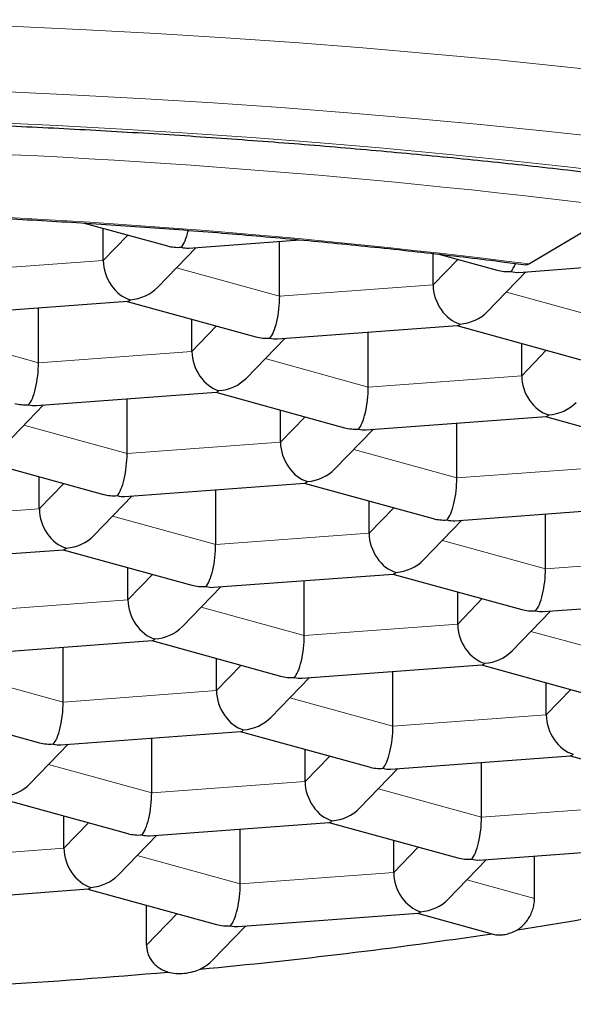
# Model space of a CAD drawing. Header units: millimetres. Extents: x 8 to 698, y 12 to 624.
# Tile 44 of 53: x 338.15 to 340.25, y 592.37 to 596.09. Entities that reach past the tile are written whole.
import ezdxf

# ---------------------------------------------------------------- set-up
doc = ezdxf.new("R2010")
doc.units = ezdxf.units.MM

msp = doc.modelspace()

# ---------------------------------------------------------------- linework, layer by layer
at = {"color": 7, "linetype": 'Continuous', "lineweight": 30}
for p, q in [((340.4395, 595.381), (340.0809, 595.1685)), ((338.399, 595.3227), (338.7128, 595.2363)), ((338.4708, 595.1813), (338.4708, 595.3029)), ((338.7942, 595.2284), (339.214, 595.2595)), ((339.1372, 595.0466), (339.1372, 595.2538)), ((338.6765, 595.0805), (338.8218, 595.2304)), ((339.7171, 595.0896), (339.7171, 595.2078)), ((339.7382, 595.2054), (339.9591, 595.1446)), ((340.0405, 595.1366), (340.7201, 595.187)), ((339.9228, 594.9888), (340.0681, 595.1387)), ((337.8827, 594.9768), (338.5623, 595.0271)), ((338.2257, 594.795), (338.2257, 595.0022)), ((338.5606, 595.027), (339.0476, 594.8929)), ((338.8056, 594.838), (338.8056, 594.9595)), ((339.129, 594.885), (339.8086, 594.9353)), ((339.8069, 594.9352), (340.2939, 594.8012)), ((339.0113, 594.7371), (339.1566, 594.887)), ((339.472, 594.7032), (339.472, 594.9104)), ((340.0519, 594.7462), (340.0519, 594.8678)), ((338.2176, 594.6334), (338.8971, 594.6837)), ((338.5606, 594.4516), (338.5606, 594.6588)), ((338.8954, 594.6836), (339.3824, 594.5496)), ((338.0999, 594.4855), (338.2451, 594.6354)), ((339.1404, 594.4946), (339.1404, 594.6162)), ((339.4638, 594.5416), (340.1434, 594.592)), ((340.1417, 594.5918), (340.6287, 594.4578)), ((339.3462, 594.3938), (339.4914, 594.5437)), ((339.8068, 594.3598), (339.8068, 594.567)), ((337.9839, 594.432), (338.471, 594.2979)), ((338.2289, 594.243), (338.2289, 594.3645)), ((338.5524, 594.29), (339.232, 594.3403)), ((339.2302, 594.3402), (339.7172, 594.2062)), ((338.4347, 594.1421), (338.58, 594.292)), ((338.8954, 594.1082), (338.8954, 594.3154)), ((339.4752, 594.1512), (339.4752, 594.2728)), ((339.7987, 594.1982), (340.4783, 594.2486)), ((340.1417, 594.0165), (340.1417, 594.2236)), ((339.681, 594.0504), (339.8263, 594.2003)), ((337.6409, 594.0384), (338.3205, 594.0887)), ((338.3188, 594.0886), (338.8058, 593.9546)), ((338.5638, 593.8996), (338.5638, 594.0212)), ((338.8872, 593.9466), (339.5668, 593.9969)), ((339.5651, 593.9968), (340.0521, 593.8628)), ((338.7695, 593.7987), (338.9148, 593.9486)), ((339.2302, 593.7648), (339.2302, 593.972)), ((339.8101, 593.8078), (339.8101, 593.9294)), ((340.1335, 593.8548), (340.8131, 593.9052)), ((340.0158, 593.707), (340.1611, 593.8569)), ((337.9757, 593.695), (338.6553, 593.7453)), ((338.6536, 593.7452), (339.1406, 593.6112)), ((338.3187, 593.5132), (338.3187, 593.7204)), ((338.8986, 593.5562), (338.8986, 593.6778)), ((339.222, 593.6032), (339.9016, 593.6536)), ((339.8999, 593.6534), (340.3869, 593.5194)), ((339.565, 593.4215), (339.565, 593.6286)), ((339.1043, 593.4554), (339.2496, 593.6053)), ((340.1449, 593.4644), (340.1449, 593.586)), ((337.7421, 593.4936), (338.2291, 593.3595)), ((338.3105, 593.3516), (338.9901, 593.4019)), ((338.9884, 593.4018), (339.4754, 593.2678)), ((338.1929, 593.2037), (338.3381, 593.3536)), ((338.6535, 593.1698), (338.6535, 593.377)), ((339.2334, 593.2128), (339.2334, 593.3344)), ((339.5568, 593.2598), (340.2364, 593.3102)), ((339.8998, 593.0781), (339.8998, 593.2852)), ((340.2347, 593.31), (340.7217, 593.176)), ((339.4391, 593.112), (339.5844, 593.2619)), ((338.0769, 593.1502), (338.5639, 593.0162)), ((338.3219, 592.9612), (338.3219, 593.0828)), ((338.6454, 593.0082), (339.3249, 593.0586)), ((339.3232, 593.0584), (339.8102, 592.9244)), ((338.9884, 592.8265), (338.9884, 593.0336)), ((338.5277, 592.8604), (338.6729, 593.0103)), ((339.5682, 592.8694), (339.5682, 592.991)), ((339.8917, 592.9164), (340.5712, 592.9668)), ((339.774, 592.7686), (339.9192, 592.9185)), ((340.1005, 592.7716), (340.1005, 592.9319)), ((337.7339, 592.7566), (338.4135, 592.8069)), ((338.4117, 592.8068), (338.8988, 592.6728)), ((338.6343, 592.5946), (338.6343, 592.7456)), ((338.9802, 592.6648), (339.6598, 592.7152)), ((339.658, 592.715), (339.9444, 592.6362)), ((338.8815, 592.5366), (339.0078, 592.6669))]:
    msp.add_line(p, q, dxfattribs=at)
at = {"color": 8, "linetype": 'Continuous', "lineweight": 0}
for p, q in [((338.4708, 595.1813), (338.5638, 595.2773)), ((337.8909, 595.1384), (338.4708, 595.1813)), ((339.7171, 595.0896), (339.8101, 595.1856)), ((338.7476, 595.1539), (339.1372, 595.0466)), ((339.1372, 595.0466), (339.7171, 595.0896)), ((339.9939, 595.0621), (340.3835, 594.9549)), ((338.8056, 594.838), (338.8986, 594.9339)), ((337.8361, 594.9022), (338.2257, 594.795)), ((340.0519, 594.7462), (340.1449, 594.8422)), ((338.2257, 594.795), (338.8056, 594.838)), ((339.0824, 594.8105), (339.472, 594.7032)), ((339.472, 594.7032), (340.0519, 594.7462)), ((339.1404, 594.4946), (339.2334, 594.5906)), ((338.1709, 594.5588), (338.5606, 594.4516)), ((338.5606, 594.4516), (339.1404, 594.4946)), ((339.4172, 594.4671), (339.8068, 594.3598)), ((339.8068, 594.3598), (340.3867, 594.4028)), ((338.2289, 594.243), (338.322, 594.3389)), ((339.4752, 594.1512), (339.5683, 594.2472)), ((337.6491, 594.2), (338.2289, 594.243)), ((338.5058, 594.2155), (338.8954, 594.1082)), ((338.8954, 594.1082), (339.4752, 594.1512)), ((339.752, 594.1237), (340.1417, 594.0165)), ((340.1417, 594.0165), (340.7215, 594.0594)), ((338.5638, 593.8996), (338.6568, 593.9956)), ((337.9839, 593.8566), (338.5638, 593.8996)), ((339.8101, 593.8078), (339.9031, 593.9038)), ((338.8406, 593.8721), (339.2302, 593.7648)), ((339.2302, 593.7648), (339.8101, 593.8078)), ((340.0869, 593.7803), (340.4765, 593.6731)), ((338.8986, 593.5562), (338.9916, 593.6522)), ((337.9291, 593.6205), (338.3187, 593.5132)), ((338.3187, 593.5132), (338.8986, 593.5562)), ((340.1449, 593.4644), (340.2379, 593.5604)), ((339.1754, 593.5287), (339.565, 593.4215)), ((339.565, 593.4215), (340.1449, 593.4644)), ((339.2334, 593.2128), (339.3264, 593.3088)), ((338.2639, 593.2771), (338.6535, 593.1698)), ((338.6535, 593.1698), (339.2334, 593.2128)), ((339.5102, 593.1853), (339.8998, 593.0781)), ((339.8998, 593.0781), (340.4797, 593.121)), ((338.3219, 592.9612), (338.415, 593.0572)), ((337.7421, 592.9182), (338.3219, 592.9612)), ((339.5682, 592.8694), (339.6612, 592.9654)), ((338.5987, 592.9337), (338.9884, 592.8265)), ((338.9884, 592.8265), (339.5682, 592.8694)), ((339.845, 592.8419), (340.1005, 592.7716)), ((338.6343, 592.5946), (338.7498, 592.7138))]:
    msp.add_line(p, q, dxfattribs=at)
at = {"color": 8, "linetype": 'Continuous', "lineweight": 0, "flags": 128}
for points in [[(340.4634, 595.8863), (340.214, 595.9135), (339.9621, 595.939), (339.7078, 595.9627), (339.4514, 595.9845), (339.193, 596.0044), (338.9328, 596.0225), (338.671, 596.0387), (338.4077, 596.053), (338.1432, 596.0654), (337.8776, 596.0759), (337.611, 596.0844), (337.3438, 596.0911)], [(340.3872, 595.643), (340.1427, 595.6698), (339.8957, 595.6948), (339.6464, 595.718), (339.395, 595.7393), (339.1416, 595.7589), (338.8865, 595.7766), (338.6298, 595.7925), (338.3716, 595.8065), (338.1123, 595.8187), (337.8518, 595.829), (337.5905, 595.8374), (337.3285, 595.8439)], [(340.457, 595.5074), (340.2253, 595.5347), (339.9911, 595.5603), (339.7545, 595.5843), (339.5158, 595.6065), (339.275, 595.627), (339.0324, 595.6457), (338.788, 595.6627), (338.5422, 595.6779), (338.2949, 595.6913), (338.0465, 595.7029), (337.7971, 595.7128), (337.5468, 595.7208), (337.2959, 595.7271)]]:
    msp.add_lwpolyline(points, dxfattribs=at)
at = {"color": 7, "linetype": 'Continuous', "lineweight": 30, "flags": 128}
msp.add_lwpolyline([(340.0809, 595.1685), (340.0726, 595.1655), (340.0681, 595.1655)], dxfattribs=at)
at = {"color": 8, "linetype": 'Continuous', "lineweight": 0}
for centre, radius, start, end in [((336.6849, 565.4652), 30.1504, 82.84645, 88.73102), ((336.678, 568.0818), 27.2996, 82.83943, 88.73804)]:
    msp.add_arc(centre, radius, start, end, dxfattribs=at)
at = {"color": 7, "linetype": 'Continuous', "lineweight": 30}
for centre, radius, start, end in [((337.7316, 607.5532), 15.0775, 278.79322, 282.62945), ((336.9795, 612.4194), 20.0015, 275.32825, 278.50741), ((336.6707, 615.6149), 23.212, 273.42132, 275.05081)]:
    msp.add_arc(centre, radius, start, end, dxfattribs=at)
for centre, major_axis, ratio, start_param, end_param in [((338.7651, 595.3516), (0.0123, 0.1261), 0.278796, 3.478403, 4.27264), ((338.7651, 595.3516), (0.1358, 0.037), 0.844948, 4.100918, 4.48591), ((338.7651, 595.3516), (-0.0545, 0.1166), 0.740619, 2.578303, 2.866933), ((338.5729, 595.1532), (-0.0545, 0.1166), 0.740619, 1.007507, 2.578303), ((340.0114, 595.2598), (0.1358, 0.037), 0.844948, 4.100918, 4.48591), ((340.0114, 595.2598), (0.0123, 0.1261), 0.278796, 3.478403, 3.943061), ((340.0114, 595.2598), (-0.0545, 0.1166), 0.740619, 2.578303, 2.866933), ((338.5729, 595.1532), (0.1358, 0.037), 0.844948, 4.48591, 5.32386), ((339.8192, 595.0615), (-0.0545, 0.1166), 0.740619, 1.007507, 2.578303), ((338.5729, 595.1532), (0.0123, 0.1261), 0.278796, 3.189774, 3.478403), ((339.1, 595.0082), (0.0123, 0.1261), 0.278796, 3.478403, 5.0492), ((339.8192, 595.0615), (0.1358, 0.037), 0.844948, 4.48591, 5.32386), ((339.8192, 595.0615), (0.0123, 0.1261), 0.278796, 3.189774, 3.478403), ((339.1, 595.0082), (0.1358, 0.037), 0.844948, 4.100918, 4.48591), ((339.1, 595.0082), (-0.0545, 0.1166), 0.740619, 2.578303, 2.866933), ((338.9077, 594.8098), (-0.0545, 0.1166), 0.740619, 1.007507, 2.578303), ((338.1885, 594.7566), (0.0123, 0.1261), 0.278796, 3.478403, 5.0492), ((338.9077, 594.8098), (0.1358, 0.037), 0.844948, 4.48591, 5.32386), ((340.154, 594.7181), (-0.0545, 0.1166), 0.740619, 1.007507, 2.578303), ((339.4348, 594.6648), (0.0123, 0.1261), 0.278796, 3.478403, 5.0492), ((338.9077, 594.8098), (0.0123, 0.1261), 0.278796, 3.189774, 3.478403), ((338.1885, 594.7566), (0.1358, 0.037), 0.844948, 4.100918, 4.48591), ((338.1885, 594.7566), (-0.0545, 0.1166), 0.740619, 2.578303, 2.866933), ((340.154, 594.7181), (0.1358, 0.037), 0.844948, 4.48591, 5.32386), ((340.154, 594.7181), (0.0123, 0.1261), 0.278796, 3.189774, 3.478403), ((339.4348, 594.6648), (0.1358, 0.037), 0.844948, 4.100918, 4.48591), ((339.4348, 594.6648), (-0.0545, 0.1166), 0.740619, 2.578303, 2.866933), ((339.2426, 594.4665), (-0.0545, 0.1166), 0.740619, 1.007507, 2.578303), ((338.5233, 594.4132), (0.0123, 0.1261), 0.278796, 3.478403, 5.0492), ((339.2426, 594.4665), (0.1358, 0.037), 0.844948, 4.48591, 5.32386), ((339.7696, 594.3214), (0.0123, 0.1261), 0.278796, 3.478403, 5.0492), ((339.2426, 594.4665), (0.0123, 0.1261), 0.278796, 3.189774, 3.478403), ((338.5233, 594.4132), (0.1358, 0.037), 0.844948, 4.100918, 4.48591), ((338.5233, 594.4132), (-0.0545, 0.1166), 0.740619, 2.578303, 2.866933), ((338.3311, 594.2148), (-0.0545, 0.1166), 0.740619, 1.007507, 2.578303), ((339.7696, 594.3214), (0.1358, 0.037), 0.844948, 4.100918, 4.48591), ((339.7696, 594.3214), (-0.0545, 0.1166), 0.740619, 2.578303, 2.866933), ((338.3311, 594.2148), (0.1358, 0.037), 0.844948, 4.48591, 5.32386), ((339.5774, 594.1231), (-0.0545, 0.1166), 0.740619, 1.007507, 2.578303), ((338.8581, 594.0698), (0.0123, 0.1261), 0.278796, 3.478403, 5.0492), ((338.3311, 594.2148), (0.0123, 0.1261), 0.278796, 3.189774, 3.478403), ((339.5774, 594.1231), (0.1358, 0.037), 0.844948, 4.48591, 5.32386), ((339.5774, 594.1231), (0.0123, 0.1261), 0.278796, 3.189774, 3.478403), ((340.1044, 593.978), (0.0123, 0.1261), 0.278796, 3.478403, 5.0492), ((338.8581, 594.0698), (0.1358, 0.037), 0.844948, 4.100918, 4.48591), ((338.8581, 594.0698), (-0.0545, 0.1166), 0.740619, 2.578303, 2.866933), ((338.6659, 593.8715), (-0.0545, 0.1166), 0.740619, 1.007507, 2.578303), ((340.1044, 593.978), (0.1358, 0.037), 0.844948, 4.100918, 4.48591), ((340.1044, 593.978), (-0.0545, 0.1166), 0.740619, 2.578303, 2.866933), ((339.9122, 593.7797), (-0.0545, 0.1166), 0.740619, 1.007507, 2.578303), ((338.6659, 593.8715), (0.1358, 0.037), 0.844948, 4.48591, 5.32386), ((339.1929, 593.7264), (0.0123, 0.1261), 0.278796, 3.478403, 5.0492), ((338.6659, 593.8715), (0.0123, 0.1261), 0.278796, 3.189774, 3.478403), ((339.9122, 593.7797), (0.1358, 0.037), 0.844948, 4.48591, 5.32386), ((339.9122, 593.7797), (0.0123, 0.1261), 0.278796, 3.189774, 3.478403), ((339.1929, 593.7264), (0.1358, 0.037), 0.844948, 4.100918, 4.48591), ((339.1929, 593.7264), (-0.0545, 0.1166), 0.740619, 2.578303, 2.866933), ((339.0007, 593.5281), (-0.0545, 0.1166), 0.740619, 1.007507, 2.578303), ((338.2815, 593.4748), (0.0123, 0.1261), 0.278796, 3.478403, 5.0492), ((339.0007, 593.5281), (0.1358, 0.037), 0.844948, 4.48591, 5.32386), ((340.247, 593.4363), (-0.0545, 0.1166), 0.740619, 1.007507, 2.578303), ((339.0007, 593.5281), (0.0123, 0.1261), 0.278796, 3.189774, 3.478403), ((339.5278, 593.383), (0.0123, 0.1261), 0.278796, 3.478403, 5.0492), ((338.2815, 593.4748), (0.1358, 0.037), 0.844948, 4.100918, 4.48591), ((338.2815, 593.4748), (-0.0545, 0.1166), 0.740619, 2.578303, 2.866933), ((340.247, 593.4363), (0.0123, 0.1261), 0.278796, 3.189774, 3.478403), ((339.5278, 593.383), (0.1358, 0.037), 0.844948, 4.100918, 4.48591), ((339.5278, 593.383), (-0.0545, 0.1166), 0.740619, 2.578303, 2.866933), ((339.3355, 593.1847), (-0.0545, 0.1166), 0.740619, 1.007507, 2.578303), ((338.0892, 593.2765), (0.1358, 0.037), 0.844948, 4.48591, 5.32386), ((338.6163, 593.1314), (0.0123, 0.1261), 0.278796, 3.478403, 5.0492), ((339.3355, 593.1847), (0.1358, 0.037), 0.844948, 4.48591, 5.32386), ((339.3355, 593.1847), (0.0123, 0.1261), 0.278796, 3.189774, 3.478403), ((339.8626, 593.0396), (0.0123, 0.1261), 0.278796, 3.478403, 5.0492), ((338.6163, 593.1314), (0.1358, 0.037), 0.844948, 4.100918, 4.48591), ((338.6163, 593.1314), (-0.0545, 0.1166), 0.740619, 2.578303, 2.866933), ((338.4241, 592.9331), (-0.0545, 0.1166), 0.740619, 1.007507, 2.578303), ((339.8626, 593.0396), (0.1358, 0.037), 0.844948, 4.100918, 4.48591), ((339.8626, 593.0396), (-0.0545, 0.1166), 0.740619, 2.578303, 2.866933), ((338.4241, 592.9331), (0.1358, 0.037), 0.844948, 4.48591, 5.32386), ((339.6704, 592.8413), (-0.0545, 0.1166), 0.740619, 1.007507, 2.578303), ((338.4241, 592.9331), (0.0123, 0.1261), 0.278796, 3.189774, 3.478403), ((338.9511, 592.788), (0.0123, 0.1261), 0.278796, 3.478403, 5.0492), ((339.6704, 592.8413), (0.1358, 0.037), 0.844948, 4.48591, 5.32386), ((339.6704, 592.8413), (0.0123, 0.1261), 0.278796, 3.189774, 3.478403), ((338.9511, 592.788), (0.1358, 0.037), 0.844948, 4.100918, 4.48591), ((338.9511, 592.788), (-0.0545, 0.1166), 0.740619, 2.578303, 2.866933)]:
    msp.add_ellipse(centre, major_axis=major_axis, ratio=ratio, start_param=start_param, end_param=end_param, dxfattribs=at)
for points, knots in [([(337.2906, 595.7174), (337.319, 595.7168), (337.4015, 595.715), (337.5378, 595.7114), (337.6995, 595.7065), (337.8608, 595.7007), (338.0217, 595.6942), (338.1822, 595.687), (338.3422, 595.679), (338.5017, 595.6702), (338.6606, 595.6608), (338.8188, 595.6505), (338.9764, 595.6395), (339.1333, 595.6278), (339.2894, 595.6154), (339.4446, 595.6022), (339.599, 595.5883), (339.7525, 595.5737), (339.9051, 595.5584), (340.0566, 595.5424), (340.2071, 595.5256), (340.3565, 595.5082), (340.5047, 595.4901), (340.6518, 595.4713), (340.7977, 595.4518), (340.9422, 595.4316), (341.0855, 595.4108), (341.2274, 595.3893), (341.3678, 595.3671), (341.5069, 595.3443), (341.6444, 595.3209), (341.7804, 595.2968), (341.9149, 595.2722), (342.0477, 595.2469), (342.1788, 595.221), (342.3083, 595.1945), (342.436, 595.1674), (342.562, 595.1398), (342.6861, 595.1116), (342.8084, 595.0828), (342.9288, 595.0535), (343.0472, 595.0237), (343.1637, 594.9934), (343.2781, 594.9625), (343.3906, 594.9312), (343.5009, 594.8994), (343.6091, 594.8671), (343.7152, 594.8344), (343.8191, 594.8012), (343.9207, 594.7676), (344.0201, 594.7337), (344.1172, 594.6993), (344.212, 594.6645), (344.3045, 594.6294), (344.3945, 594.594), (344.4822, 594.5582), (344.5674, 594.5222), (344.6501, 594.4859), (344.7304, 594.4493), (344.8081, 594.4125), (344.8833, 594.3755), (344.9559, 594.3383), (345.0259, 594.3009), (345.0933, 594.2634), (345.1581, 594.2259), (345.2203, 594.1882), (345.2797, 594.1505), (345.3365, 594.1128), (345.3907, 594.0752), (345.4421, 594.0375), (345.4909, 594), (345.537, 593.9626), (345.5803, 593.9254), (345.6211, 593.8884), (345.6591, 593.8516), (345.6946, 593.815), (345.7274, 593.7788), (345.7576, 593.7429), (345.7853, 593.7073), (345.8105, 593.672), (345.8332, 593.6371), (345.8536, 593.6025), (345.8716, 593.5682), (345.8872, 593.5341), (345.9006, 593.5001), (345.9118, 593.4661), (345.9207, 593.432), (345.9273, 593.3975), (345.9313, 593.3624), (345.9331, 593.3374), (345.9326, 593.3238), (345.9326, 593.3222)], [0, 0, 0, 0, 0.006025, 0.017475, 0.028924, 0.040373, 0.051822, 0.063271, 0.074718, 0.086165, 0.097612, 0.109057, 0.120502, 0.131946, 0.143389, 0.15483, 0.166271, 0.17771, 0.189148, 0.200584, 0.212019, 0.223453, 0.234884, 0.246314, 0.257742, 0.269168, 0.280591, 0.292012, 0.303431, 0.314847, 0.326261, 0.337671, 0.349078, 0.360482, 0.371883, 0.383279, 0.394672, 0.406061, 0.417445, 0.428825, 0.440199, 0.451569, 0.462933, 0.474291, 0.485642, 0.496988, 0.508326, 0.519657, 0.53098, 0.542295, 0.553601, 0.564898, 0.576185, 0.587461, 0.598727, 0.609981, 0.621223, 0.632453, 0.643669, 0.654871, 0.666059, 0.677232, 0.68839, 0.699531, 0.710657, 0.721766, 0.732859, 0.743936, 0.754998, 0.766046, 0.777081, 0.788107, 0.799126, 0.810142, 0.82116, 0.832185, 0.843226, 0.854293, 0.8654, 0.876562, 0.887801, 0.899142, 0.910613, 0.922254, 0.934106, 0.946219, 0.958646, 0.971437, 0.984621, 0.998177, 1, 1, 1, 1]), ([(337.2768, 595.371), (337.3034, 595.3703), (337.3804, 595.3684), (337.5078, 595.3647), (337.6587, 595.3595), (337.8093, 595.3536), (337.9594, 595.3469), (338.109, 595.3395), (338.2582, 595.3313), (338.4067, 595.3224), (338.5546, 595.3127), (338.7019, 595.3023), (338.8484, 595.2911), (338.9942, 595.2792), (339.1391, 595.2666), (339.2831, 595.2532), (339.4262, 595.2391), (339.5684, 595.2243), (339.7095, 595.2088), (339.8496, 595.1926), (339.969, 595.1781), (340.0416, 595.1689), (340.0681, 595.1655)], [0, 0, 0, 0, 0.027553, 0.079911, 0.132268, 0.184625, 0.23698, 0.289334, 0.341687, 0.394038, 0.446387, 0.498734, 0.551079, 0.603422, 0.655762, 0.7081, 0.760434, 0.812766, 0.865094, 0.917418, 0.969739, 1, 1, 1, 1]), ([(329.0422, 594.0664), (329.0432, 594.0623), (329.0485, 594.0405), (329.0607, 594.0015), (329.0789, 593.9496), (329.1001, 593.898), (329.1239, 593.8468), (329.1506, 593.796), (329.1801, 593.7454), (329.2125, 593.6951), (329.2479, 593.6452), (329.2864, 593.5954), (329.328, 593.546), (329.3728, 593.4968), (329.4208, 593.448), (329.472, 593.3996), (329.5264, 593.3517), (329.584, 593.3043), (329.6445, 593.2577), (329.708, 593.2117), (329.7742, 593.1667), (329.843, 593.1224), (329.9143, 593.0791), (329.988, 593.0368), (330.064, 592.9954), (330.1421, 592.9549), (330.2224, 592.9153), (330.3047, 592.8766), (330.3891, 592.8388), (330.4754, 592.8018), (330.5638, 592.7656), (330.6541, 592.7302), (330.7463, 592.6956), (330.8404, 592.6618), (330.9365, 592.6287), (331.0343, 592.5963), (331.134, 592.5647), (331.2355, 592.5338), (331.3387, 592.5036), (331.4438, 592.4741), (331.5505, 592.4453), (331.659, 592.4172), (331.7691, 592.3898), (331.8808, 592.3632), (331.9942, 592.3372), (332.1091, 592.3119), (332.2256, 592.2873), (332.3436, 592.2634), (332.463, 592.2402), (332.5839, 592.2177), (332.7061, 592.196), (332.8297, 592.1749), (332.9547, 592.1546), (333.0808, 592.135), (333.2083, 592.1161), (333.3369, 592.0979), (333.4666, 592.0805), (333.5975, 592.0638), (333.7294, 592.0478), (333.8623, 592.0326), (333.9961, 592.0181), (334.1309, 592.0044), (334.2666, 591.9914), (334.4031, 591.9792), (334.5403, 591.9677), (334.6783, 591.957), (334.8169, 591.9471), (334.9562, 591.9379), (335.0961, 591.9295), (335.2364, 591.9219), (335.3773, 591.915), (335.5186, 591.9089), (335.6602, 591.9036), (335.8022, 591.8991), (335.9445, 591.8954), (336.0869, 591.8924), (336.2296, 591.8902), (336.3723, 591.8888), (336.5152, 591.8882), (336.658, 591.8883), (336.8008, 591.8893), (336.9435, 591.891), (337.0861, 591.8935), (337.2285, 591.8968), (337.3706, 591.9008), (337.5124, 591.9057), (337.6539, 591.9113), (337.795, 591.9177), (337.9356, 591.9249), (338.0758, 591.9328), (338.2154, 591.9415), (338.3543, 591.951), (338.4927, 591.9612), (338.6303, 591.9722), (338.7672, 591.984), (338.9033, 591.9965), (339.0385, 592.0098), (339.1729, 592.0238), (339.3063, 592.0386), (339.4387, 592.0541), (339.5701, 592.0703), (339.7005, 592.0873), (339.8297, 592.105), (339.9577, 592.1235), (340.0845, 592.1426), (340.2101, 592.1625), (340.3344, 592.1831), (340.4573, 592.2044), (340.5789, 592.2264), (340.699, 592.2491), (340.8177, 592.2726), (340.9349, 592.2967), (341.0506, 592.3215), (341.1648, 592.347), (341.2773, 592.3732), (341.3882, 592.4001), (341.4974, 592.4277), (341.605, 592.456), (341.7108, 592.4849), (341.8149, 592.5146), (341.9172, 592.545), (342.0177, 592.576), (342.1164, 592.6078), (342.2132, 592.6403), (342.3082, 592.6735), (342.4013, 592.7075), (342.4924, 592.7422), (342.5816, 592.7777), (342.6689, 592.814), (342.7542, 592.851), (342.8375, 592.889), (342.9188, 592.9278), (342.998, 592.9674), (343.0752, 593.0081), (343.1503, 593.0497), (343.2231, 593.0922), (343.2938, 593.1359), (343.3622, 593.1806), (343.4281, 593.2263), (343.4916, 593.2732), (343.5523, 593.321), (343.6102, 593.3699), (343.6639, 593.4184), (343.7025, 593.456), (343.7319, 593.486), (343.7613, 593.517), (343.8001, 593.5604), (343.8428, 593.6125), (343.8821, 593.6651), (343.9182, 593.718), (343.9508, 593.7711), (343.9803, 593.8245), (344.0065, 593.878), (344.0296, 593.9317), (344.0495, 593.9855), (344.064, 594.03), (344.0708, 594.0569), (344.0729, 594.0655)], [0, 0, 0, 0, 0.001207, 0.006396, 0.011648, 0.016976, 0.022393, 0.027911, 0.033544, 0.039302, 0.045195, 0.05123, 0.057411, 0.063738, 0.070205, 0.076805, 0.083521, 0.090336, 0.09723, 0.104182, 0.111173, 0.118185, 0.125205, 0.132218, 0.139217, 0.146198, 0.153157, 0.160092, 0.167004, 0.173891, 0.180755, 0.187597, 0.194417, 0.201216, 0.207996, 0.214758, 0.221503, 0.228232, 0.234946, 0.241647, 0.248334, 0.25501, 0.261675, 0.268329, 0.274974, 0.28161, 0.288237, 0.294857, 0.30147, 0.308075, 0.314675, 0.321269, 0.327857, 0.33444, 0.341018, 0.347592, 0.354162, 0.360728, 0.36729, 0.37385, 0.380406, 0.386959, 0.393509, 0.400058, 0.406603, 0.413147, 0.419689, 0.42623, 0.432768, 0.439305, 0.445841, 0.452376, 0.45891, 0.465443, 0.471976, 0.478507, 0.485039, 0.49157, 0.4981, 0.504631, 0.511162, 0.517692, 0.524223, 0.530755, 0.537286, 0.543819, 0.550352, 0.556886, 0.563421, 0.569957, 0.576495, 0.583034, 0.589574, 0.596116, 0.602661, 0.609207, 0.615755, 0.622306, 0.62886, 0.635416, 0.641975, 0.648538, 0.655104, 0.661674, 0.668249, 0.674827, 0.68141, 0.687999, 0.694592, 0.701192, 0.707797, 0.71441, 0.721029, 0.727657, 0.734292, 0.740936, 0.74759, 0.754254, 0.760929, 0.767615, 0.774314, 0.781027, 0.787754, 0.794497, 0.801257, 0.808034, 0.81483, 0.821647, 0.828485, 0.835346, 0.842231, 0.84914, 0.856075, 0.863034, 0.870018, 0.877024, 0.884048, 0.891087, 0.89813, 0.905163, 0.912171, 0.919136, 0.926034, 0.932346, 0.934337, 0.937919, 0.944499, 0.950965, 0.95728, 0.963441, 0.969448, 0.975308, 0.981029, 0.986623, 0.992104, 0.997484, 1, 1, 1, 1]), ([(326.3079, 593.2749), (326.3079, 593.272), (326.3074, 593.2517), (326.3093, 593.2142), (326.3137, 593.1625), (326.3212, 593.1108), (326.3313, 593.0593), (326.3443, 593.0078), (326.36, 592.9565), (326.3786, 592.9052), (326.4, 592.854), (326.4243, 592.8029), (326.4515, 592.7519), (326.4815, 592.701), (326.5146, 592.6503), (326.5505, 592.5998), (326.5894, 592.5494), (326.6312, 592.4994), (326.6759, 592.4496), (326.7235, 592.4002), (326.7739, 592.3512), (326.8271, 592.3025), (326.8831, 592.2543), (326.9417, 592.2066), (327.003, 592.1593), (327.067, 592.1125), (327.1335, 592.0663), (327.2026, 592.0205), (327.2742, 591.9753), (327.3482, 591.9305), (327.4247, 591.8863), (327.5037, 591.8426), (327.585, 591.7994), (327.6687, 591.7568), (327.7547, 591.7147), (327.8431, 591.6731), (327.9337, 591.632), (328.0266, 591.5914), (328.1218, 591.5514), (328.2192, 591.5119), (328.3188, 591.4729), (328.4205, 591.4345), (328.5245, 591.3966), (328.6305, 591.3593), (328.7386, 591.3225), (328.8488, 591.2863), (328.9611, 591.2506), (329.0754, 591.2155), (329.1916, 591.1809), (329.3098, 591.147), (329.4299, 591.1136), (329.552, 591.0808), (329.6759, 591.0486), (329.8016, 591.017), (329.9292, 590.9861), (330.0585, 590.9557), (330.1895, 590.9259), (330.3223, 590.8968), (330.4567, 590.8683), (330.5927, 590.8405), (330.7304, 590.8132), (330.8696, 590.7867), (331.0104, 590.7608), (331.1526, 590.7355), (331.2963, 590.7109), (331.4414, 590.687), (331.5878, 590.6638), (331.7356, 590.6413), (331.8848, 590.6194), (332.0351, 590.5983), (332.1867, 590.5778), (332.3395, 590.558), (332.4934, 590.539), (332.6484, 590.5207), (332.8044, 590.503), (332.9615, 590.4861), (333.1195, 590.47), (333.2785, 590.4545), (333.4383, 590.4398), (333.599, 590.4259), (333.7605, 590.4127), (333.9227, 590.4002), (334.0857, 590.3885), (334.2493, 590.3775), (334.4136, 590.3673), (334.5784, 590.3578), (334.7437, 590.3491), (334.9096, 590.3411), (335.0759, 590.3339), (335.2426, 590.3275), (335.4097, 590.3219), (335.577, 590.317), (335.7447, 590.3129), (335.9125, 590.3095), (336.0805, 590.3069), (336.2487, 590.3051), (336.4169, 590.3041), (336.5852, 590.3038), (336.7535, 590.3044), (336.9217, 590.3056), (337.0898, 590.3077), (337.2578, 590.3105), (337.4255, 590.3141), (337.5931, 590.3185), (337.7604, 590.3236), (337.9273, 590.3295), (338.0939, 590.3362), (338.26, 590.3436), (338.4257, 590.3518), (338.5909, 590.3608), (338.7555, 590.3705), (338.9196, 590.381), (339.083, 590.3922), (339.2457, 590.4042), (339.4077, 590.4169), (339.5689, 590.4303), (339.7293, 590.4445), (339.8888, 590.4595), (340.0475, 590.4752), (340.2052, 590.4916), (340.3619, 590.5087), (340.5176, 590.5265), (340.6722, 590.5451), (340.8257, 590.5644), (340.9781, 590.5844), (341.1292, 590.605), (341.2792, 590.6264), (341.4278, 590.6485), (341.5752, 590.6713), (341.7212, 590.6947), (341.8658, 590.7188), (342.009, 590.7436), (342.1507, 590.7691), (342.2909, 590.7952), (342.4295, 590.8219), (342.5666, 590.8493), (342.7021, 590.8774), (342.836, 590.9061), (342.9681, 590.9354), (343.0985, 590.9653), (343.2272, 590.9959), (343.3541, 591.027), (343.4792, 591.0588), (343.6025, 591.0912), (343.7238, 591.1241), (343.8433, 591.1577), (343.9608, 591.1918), (344.0763, 591.2265), (344.1899, 591.2617), (344.3014, 591.2975), (344.4109, 591.3339), (344.5182, 591.3708), (344.6235, 591.4083), (344.7267, 591.4463), (344.8276, 591.4849), (344.9264, 591.524), (345.023, 591.5636), (345.1174, 591.6037), (345.2095, 591.6444), (345.2993, 591.6856), (345.3869, 591.7273), (345.4721, 591.7695), (345.555, 591.8122), (345.6355, 591.8555), (345.7136, 591.8993), (345.7893, 591.9436), (345.8625, 591.9884), (345.9333, 592.0338), (346.0016, 592.0797), (346.0674, 592.1261), (346.1307, 592.1731), (346.1913, 592.2206), (346.2494, 592.2686), (346.3047, 592.3172), (346.3574, 592.3662), (346.4073, 592.4157), (346.4544, 592.4657), (346.4987, 592.5162), (346.54, 592.567), (346.5785, 592.6182), (346.6139, 592.6697), (346.6464, 592.7215), (346.6759, 592.7734), (346.7024, 592.8256), (346.7258, 592.8778), (346.7463, 592.93), (346.7638, 592.9823), (346.7783, 593.0346), (346.79, 593.0868), (346.7987, 593.139), (346.8046, 593.191), (346.8075, 593.2361), (346.8074, 593.2638), (346.8074, 593.2742)], [0, 0, 0, 0, 0.000817, 0.005595, 0.010373, 0.01516, 0.019964, 0.024792, 0.029653, 0.034552, 0.039495, 0.044486, 0.049525, 0.054616, 0.059755, 0.064942, 0.070172, 0.075442, 0.080745, 0.086077, 0.091433, 0.096806, 0.102193, 0.10759, 0.112993, 0.118399, 0.123807, 0.129212, 0.134616, 0.140015, 0.145411, 0.150802, 0.156188, 0.161569, 0.166944, 0.172315, 0.177681, 0.183042, 0.188398, 0.19375, 0.199098, 0.204441, 0.209781, 0.215117, 0.220449, 0.225778, 0.231104, 0.236427, 0.241747, 0.247065, 0.25238, 0.257692, 0.263003, 0.268311, 0.273618, 0.278922, 0.284225, 0.289526, 0.294826, 0.300124, 0.305421, 0.310716, 0.316011, 0.321304, 0.326596, 0.331887, 0.337177, 0.342466, 0.347754, 0.353041, 0.358328, 0.363613, 0.368899, 0.374183, 0.379467, 0.38475, 0.390033, 0.395315, 0.400597, 0.405878, 0.411159, 0.41644, 0.42172, 0.427, 0.432279, 0.437558, 0.442837, 0.448116, 0.453395, 0.458673, 0.463951, 0.469229, 0.474507, 0.479785, 0.485063, 0.49034, 0.495618, 0.500896, 0.506173, 0.511451, 0.516728, 0.522006, 0.527284, 0.532562, 0.537839, 0.543118, 0.548396, 0.553674, 0.558953, 0.564231, 0.56951, 0.57479, 0.580069, 0.585349, 0.590629, 0.59591, 0.601191, 0.606472, 0.611754, 0.617036, 0.622319, 0.627602, 0.632886, 0.63817, 0.643456, 0.648741, 0.654028, 0.659315, 0.664603, 0.669892, 0.675182, 0.680473, 0.685765, 0.691058, 0.696352, 0.701647, 0.706944, 0.712242, 0.717541, 0.722842, 0.728145, 0.733449, 0.738756, 0.744064, 0.749374, 0.754686, 0.760001, 0.765318, 0.770638, 0.77596, 0.781285, 0.786614, 0.791945, 0.79728, 0.802619, 0.807962, 0.813308, 0.818659, 0.824014, 0.829374, 0.834739, 0.840109, 0.845483, 0.850864, 0.856249, 0.861639, 0.867035, 0.872435, 0.877839, 0.883247, 0.888657, 0.894069, 0.899479, 0.904885, 0.910284, 0.915672, 0.921046, 0.926399, 0.931728, 0.937026, 0.942287, 0.947507, 0.952681, 0.957806, 0.962879, 0.967901, 0.972873, 0.977797, 0.98268, 0.987525, 0.992342, 0.997136, 1, 1, 1, 1]), ([(340.0364, 592.653), (340.042, 592.657), (340.0532, 592.6652), (340.0678, 592.6807), (340.0802, 592.6984), (340.09, 592.7176), (340.0967, 592.7378), (340.1, 592.756), (340.1004, 592.7672), (340.1005, 592.7716)], [0, 0, 0, 0, 0.151844, 0.303664, 0.455709, 0.60773, 0.755825, 0.903907, 1, 1, 1, 1]), ([(339.9445, 592.6366), (339.9475, 592.6357), (339.9556, 592.6334), (339.9693, 592.633), (339.9864, 592.6345), (340.0048, 592.6389), (340.0223, 592.6456), (340.0327, 592.651), (340.0364, 592.653)], [0, 0, 0, 0, 0.115217, 0.303366, 0.455035, 0.666928, 0.878919, 1, 1, 1, 1]), ([(338.6343, 592.5946), (338.6346, 592.5887), (338.6352, 592.5767), (338.6401, 592.5597), (338.6475, 592.544), (338.6577, 592.5296), (338.6703, 592.517), (338.6886, 592.5034), (338.7043, 592.4972), (338.7144, 592.4933)], [0, 0, 0, 0, 0.1255003, 0.2510313, 0.3761563, 0.5013437, 0.6335437, 0.7658124, 1, 1, 1, 1]), ([(338.8368, 592.5043), (338.8441, 592.5083), (338.8586, 592.5164), (338.8734, 592.5278), (338.8801, 592.5355), (338.8813, 592.5368)], [0, 0, 0, 0, 0.4530354, 0.9057283, 1, 1, 1, 1]), ([(338.7771, 592.4883), (338.7885, 592.4899), (338.8087, 592.4926), (338.8282, 592.5007), (338.8368, 592.5043)], [0, 0, 0, 0, 0.559487, 1, 1, 1, 1]), ([(338.7144, 592.4932), (338.7242, 592.4911), (338.7443, 592.4869), (338.7661, 592.4878), (338.7771, 592.4883)], [0, 0, 0, 0, 0.491637, 1, 1, 1, 1])]:
    msp.add_open_spline(points, degree=3, knots=knots, dxfattribs=at)

doc.saveas('drawing.dxf')
